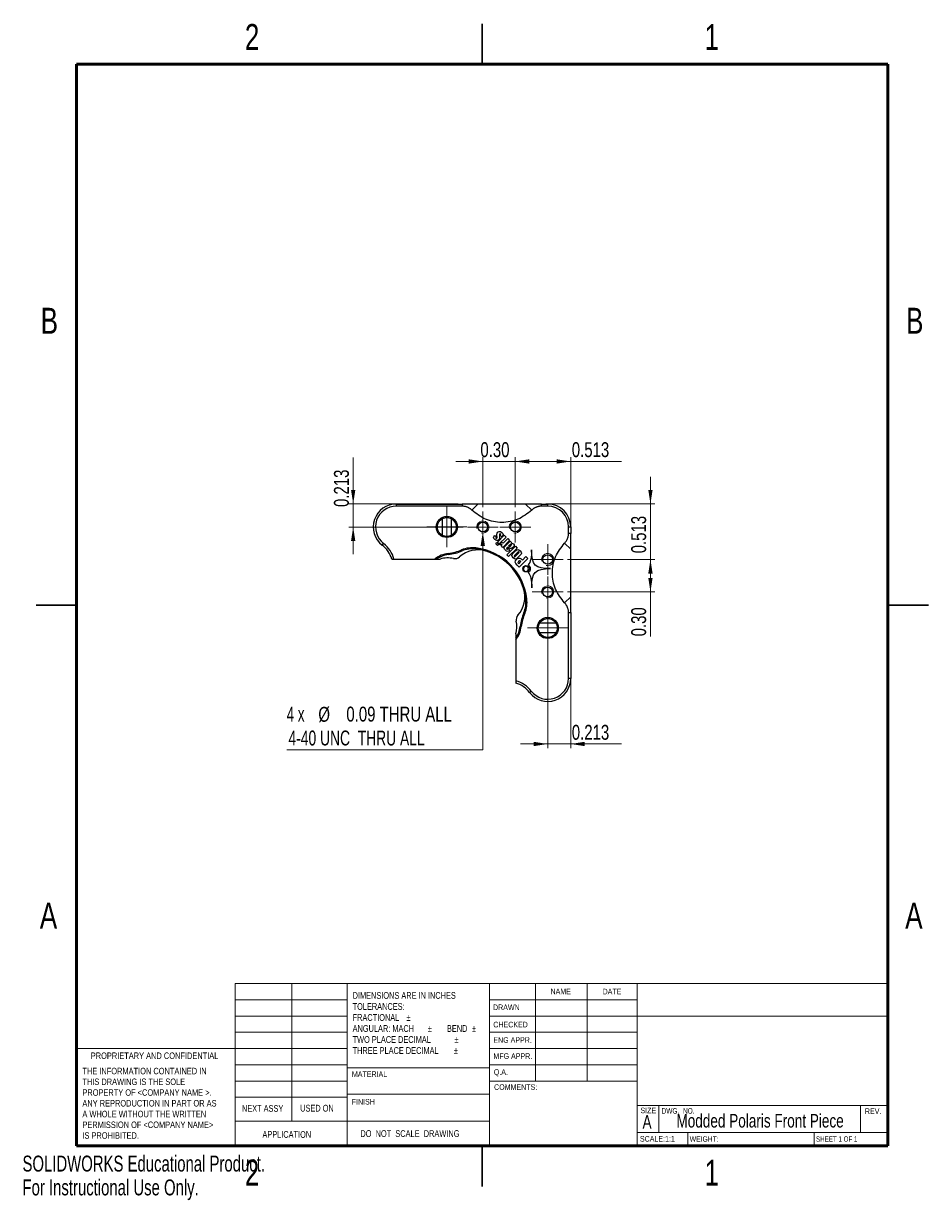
# Model space of a CAD drawing. Header units: inches. Extents: x 0 to 8.4, y 0 to 10.9.
import ezdxf

# ---------------------------------------------------------------- set-up
doc = ezdxf.new("R2010")
doc.units = ezdxf.units.IN
doc.header["$MEASUREMENT"] = 0
doc.styles.add('SLDTEXTSTYLE0', font='TXT', dxfattribs={"width": 0.75})
doc.styles.add('SLDTEXTSTYLE1', font='TXT', dxfattribs={"width": 0.6875})
doc.styles.add('SLDTEXTSTYLE2', font='TXT', dxfattribs={"width": 0.684783})
doc.styles.add('SLDTEXTSTYLE3', font='TXT', dxfattribs={"width": 0.694444})
doc.styles.add('SLDTEXTSTYLE4', font='TXT', dxfattribs={"width": 0.666667})
doc.styles.add('SLDTEXTSTYLE5', font='TXT', dxfattribs={"width": 0.7})
doc.dimstyles.new('SLDDIMSTYLE0', dxfattribs={"dimtxt": 0.137795, "dimasz": 0.13, "dimexe": 0, "dimexo": 0.0625, "dimgap": 0.034449, "dimtad": 1, "dimdec": 3, "dimrnd": 1e-09, "dimdsep": 46, "dimtxsty": 'SLDTEXTSTYLE0', "dimsah": 1, "dimcen": 0.09, "dimadec": 0, "dimazin": 2, "dimtfac": 1, "dimtdec": 3, "dimtmove": 0, "dimatfit": 0, "dimfxl": 1, "dimfrac": 2, "dimtolj": 1, "dimtzin": 12, "dimarcsym": 0})
doc.dimstyles.new('SLDDIMSTYLE1', dxfattribs={"dimtxt": 0.137795, "dimasz": 0.13, "dimexe": 0, "dimexo": 0.0625, "dimgap": 0.034449, "dimtad": 1, "dimrnd": 1e-09, "dimzin": 0, "dimdsep": 46, "dimtxsty": 'SLDTEXTSTYLE0', "dimsah": 1, "dimcen": 0.09, "dimadec": 0, "dimazin": 0, "dimtfac": 1, "dimtmove": 0, "dimatfit": 0, "dimfxl": 1, "dimfrac": 2, "dimtolj": 1, "dimtzin": 12, "dimarcsym": 0})
doc.dimstyles.new('SLDDIMSTYLE2', dxfattribs={"dimtxt": 0.137795, "dimasz": 0.13, "dimexe": 0, "dimexo": 0.0625, "dimgap": 0.034449, "dimtad": 1, "dimdec": 3, "dimrnd": 1e-09, "dimdsep": 46, "dimtxsty": 'SLDTEXTSTYLE0', "dimsah": 1, "dimcen": 0.09, "dimadec": 0, "dimazin": 2, "dimtfac": 1, "dimtdec": 3, "dimtofl": 0, "dimtmove": 0, "dimatfit": 3, "dimfxl": 1, "dimfrac": 2, "dimtolj": 1, "dimtzin": 12, "dimarcsym": 0})
doc.dimstyles.new('SLDDIMSTYLE3', dxfattribs={"dimtxt": 0.137795, "dimasz": 0.13, "dimexe": 0, "dimexo": 0.0625, "dimgap": 0.034449, "dimtad": 1, "dimrnd": 1e-09, "dimzin": 0, "dimdsep": 46, "dimtxsty": 'SLDTEXTSTYLE0', "dimsah": 1, "dimcen": 0.09, "dimadec": 0, "dimazin": 0, "dimtfac": 1, "dimtofl": 0, "dimtmove": 0, "dimatfit": 3, "dimfxl": 1, "dimfrac": 2, "dimtolj": 1, "dimtzin": 12, "dimarcsym": 0})
doc.dimstyles.new('SLDDIMSTYLE4', dxfattribs={"dimtxt": 0.137795, "dimasz": 0.13, "dimexe": 0, "dimexo": 0.0625, "dimgap": 0.034449, "dimtad": 0, "dimtih": 1, "dimtoh": 1, "dimrnd": 1e-09, "dimdsep": 46, "dimtxsty": 'SLDTEXTSTYLE0', "dimblk1": 'NONE', "dimsah": 1, "dimcen": 0, "dimadec": 0, "dimazin": 2, "dimtfac": 1, "dimtmove": 0, "dimatfit": 3, "dimldrblk": 'NONE', "dimfxl": 1, "dimfrac": 2, "dimtolj": 1, "dimtzin": 12, "dimarcsym": 0})

# ---------------------------------------------------------------- blocks, each defined once
blk = doc.blocks.new('_D')
at = {"color": 7, "linetype": 'Continuous', "lineweight": 0}
for p, q in [((3.057, 6.435), (3.057, 6.865)), ((4.026, 6.435), (3.017, 6.435)), ((3.057, 6.222), (3.057, 6.435)), ((4.073, 6.222), (3.017, 6.222)), ((3.057, 6.222), (3.057, 5.972))]:
    blk.add_line(p, q, dxfattribs=at)
at = {"color": 7, "linetype": 'Continuous', "lineweight": 18}
for points in [[(3.057, 6.435), (3.077, 6.565), (3.037, 6.565)], [(3.057, 6.222), (3.037, 6.092), (3.077, 6.092)]]:
    blk.add_solid(points, dxfattribs=at)
at = {"color": 7, "linetype": 'Continuous', "lineweight": 18, "insert": (2.879, 6.407), "char_height": 0.1378, "attachment_point": 1, "rotation": 90, "style": 'SLDTEXTSTYLE0'}
blk.add_mtext('0.213', dxfattribs=at)
blk = doc.blocks.new('_D_1')
at = {"color": 7, "linetype": 'Continuous', "lineweight": 0}
for p, q in [((4.255, 6.404), (4.255, 6.868)), ((4.555, 6.404), (4.555, 6.868)), ((4.255, 6.828), (4.005, 6.828)), ((4.255, 6.828), (4.555, 6.828)), ((4.555, 6.828), (4.805, 6.828))]:
    blk.add_line(p, q, dxfattribs=at)
at = {"color": 7, "linetype": 'Continuous', "lineweight": 18}
for points in [[(4.255, 6.828), (4.125, 6.848), (4.125, 6.808)], [(4.555, 6.828), (4.685, 6.808), (4.685, 6.848)]]:
    blk.add_solid(points, dxfattribs=at)
at = {"color": 7, "linetype": 'Continuous', "lineweight": 18, "insert": (4.233, 7.006), "char_height": 0.1378, "attachment_point": 1, "style": 'SLDTEXTSTYLE0'}
blk.add_mtext('0.30', dxfattribs=at)
blk = doc.blocks.new('_D_2')
at = {"color": 7, "linetype": 'Continuous', "lineweight": 0}
for p, q in [((4.555, 6.404), (4.555, 6.868)), ((5.068, 6.203), (5.068, 6.868)), ((4.555, 6.828), (5.068, 6.828)), ((5.068, 6.828), (5.536, 6.828))]:
    blk.add_line(p, q, dxfattribs=at)
at = {"color": 7, "linetype": 'Continuous', "lineweight": 18}
for points in [[(4.555, 6.828), (4.685, 6.808), (4.685, 6.848)], [(5.068, 6.828), (4.938, 6.848), (4.938, 6.808)]]:
    blk.add_solid(points, dxfattribs=at)
at = {"color": 7, "linetype": 'Continuous', "lineweight": 18, "insert": (5.078, 7.006), "char_height": 0.1378, "attachment_point": 1, "style": 'SLDTEXTSTYLE0'}
blk.add_mtext('0.513', dxfattribs=at)
blk = doc.blocks.new('_D_3')
at = {"color": 7, "linetype": 'Continuous', "lineweight": 0}
for p, q in [((5.805, 6.435), (5.805, 6.685)), ((4.837, 6.435), (5.844, 6.435)), ((5.805, 5.922), (5.805, 6.435)), ((5.037, 5.922), (5.844, 5.922)), ((5.805, 5.922), (5.805, 5.672))]:
    blk.add_line(p, q, dxfattribs=at)
at = {"color": 7, "linetype": 'Continuous', "lineweight": 18}
for points in [[(5.805, 6.435), (5.825, 6.565), (5.785, 6.565)], [(5.805, 5.922), (5.785, 5.792), (5.825, 5.792)]]:
    blk.add_solid(points, dxfattribs=at)
at = {"color": 7, "linetype": 'Continuous', "lineweight": 18, "insert": (5.627, 5.979), "char_height": 0.1378, "attachment_point": 1, "rotation": 90, "style": 'SLDTEXTSTYLE0'}
blk.add_mtext('0.513', dxfattribs=at)
blk = doc.blocks.new('_D_4')
at = {"color": 7, "linetype": 'Continuous', "lineweight": 0}
for p, q in [((5.037, 5.922), (5.844, 5.922)), ((5.805, 5.922), (5.805, 5.622)), ((5.037, 5.622), (5.844, 5.622)), ((5.805, 5.622), (5.805, 5.211))]:
    blk.add_line(p, q, dxfattribs=at)
at = {"color": 7, "linetype": 'Continuous', "lineweight": 18}
for points in [[(5.805, 5.922), (5.785, 5.792), (5.825, 5.792)], [(5.805, 5.622), (5.825, 5.752), (5.785, 5.752)]]:
    blk.add_solid(points, dxfattribs=at)
at = {"color": 7, "linetype": 'Continuous', "lineweight": 18, "insert": (5.627, 5.211), "char_height": 0.1378, "attachment_point": 1, "rotation": 90, "style": 'SLDTEXTSTYLE0'}
blk.add_mtext('0.30', dxfattribs=at)
blk = doc.blocks.new('_D_5')
at = {"color": 7, "linetype": 'Continuous', "lineweight": 0}
for p, q in [((4.855, 5.439), (4.855, 4.176)), ((5.068, 5.392), (5.068, 4.176)), ((4.855, 4.216), (4.605, 4.216)), ((4.855, 4.216), (5.068, 4.216)), ((5.068, 4.216), (5.536, 4.216))]:
    blk.add_line(p, q, dxfattribs=at)
at = {"color": 7, "linetype": 'Continuous', "lineweight": 18}
for points in [[(4.855, 4.216), (4.725, 4.236), (4.725, 4.196)], [(5.068, 4.216), (5.198, 4.196), (5.198, 4.236)]]:
    blk.add_solid(points, dxfattribs=at)
at = {"color": 7, "linetype": 'Continuous', "lineweight": 18, "insert": (5.078, 4.393), "char_height": 0.1378, "attachment_point": 1, "style": 'SLDTEXTSTYLE0'}
blk.add_mtext('0.213', dxfattribs=at)
blk = doc.blocks.new('_D_6')
at = {"color": 7, "linetype": 'Continuous', "lineweight": 0}
for p, q in [((4.255, 6.266), (4.255, 6.177)), ((4.255, 6.177), (4.255, 4.163)), ((4.255, 4.163), (2.443, 4.163))]:
    blk.add_line(p, q, dxfattribs=at)
at = {"color": 7, "linetype": 'Continuous', "lineweight": 18}
blk.add_solid([(4.255, 6.177), (4.235, 6.047), (4.275, 6.047)], dxfattribs=at)
at = {"color": 7, "linetype": 'Continuous', "lineweight": 18, "char_height": 0.1378, "attachment_point": 1}
for s, insert, style in [('4 x', (2.443, 4.561), 'SLDTEXTSTYLE4'), ('%%c', (2.735, 4.559), 'SLDTEXTSTYLE0'), ('0.09 THRU ALL', (2.994, 4.561), 'SLDTEXTSTYLE0'), ('4-40 UNC  THRU ALL', (2.459, 4.34), 'SLDTEXTSTYLE3')]:
    blk.add_mtext(s, dxfattribs=dict(at, insert=insert, style=style))
blk = doc.blocks.new('_None')
blk = doc.blocks.new('SW_CENTERMARKSYMBOL_0')
at = {"color": 0, "linetype": 'Continuous', "lineweight": 18}
for p, q in [((0, 0.098), (0, 0.186)), ((-0.098, 0), (-0.186, 0)), ((0, 0), (-0.098, 0)), ((0, 0), (0, 0.098)), ((0, 0), (0, -0.098)), ((0, 0), (0.098, 0)), ((0.098, 0), (0.186, 0)), ((0, -0.098), (0, -0.186))]:
    blk.add_line(p, q, dxfattribs=at)
blk = doc.blocks.new('SW_CENTERMARKSYMBOL_1')
at = {"color": 0, "linetype": 'Continuous', "lineweight": 18}
for p, q in [((0, 0.098), (0, 0.186)), ((-0.098, 0), (-0.186, 0)), ((0, 0), (-0.098, 0)), ((0, 0), (0, 0.098)), ((0, 0), (0, -0.098)), ((0, 0), (0.098, 0)), ((0.098, 0), (0.186, 0)), ((0, -0.098), (0, -0.186))]:
    blk.add_line(p, q, dxfattribs=at)
blk = doc.blocks.new('SW_CENTERMARKSYMBOL_2')
at = {"color": 0, "linetype": 'Continuous', "lineweight": 18}
for p, q in [((0, 0.098), (0, 0.143)), ((-0.098, 0), (-0.143, 0)), ((0, 0), (-0.098, 0)), ((0, 0), (0, 0.098)), ((0, 0), (0, -0.098)), ((0, 0), (0.098, 0)), ((0.098, 0), (0.143, 0)), ((0, -0.098), (0, -0.143))]:
    blk.add_line(p, q, dxfattribs=at)
blk = doc.blocks.new('SW_CENTERMARKSYMBOL_3')
at = {"color": 0, "linetype": 'Continuous', "lineweight": 18}
for p, q in [((0, 0.098), (0, 0.143)), ((-0.098, 0), (-0.143, 0)), ((0, 0), (-0.098, 0)), ((0, 0), (0, 0.098)), ((0, 0), (0, -0.098)), ((0, 0), (0.098, 0)), ((0.098, 0), (0.143, 0)), ((0, -0.098), (0, -0.143))]:
    blk.add_line(p, q, dxfattribs=at)
blk = doc.blocks.new('SW_CENTERMARKSYMBOL_4')
at = {"color": 0, "linetype": 'Continuous', "lineweight": 18}
for p, q in [((0, 0.098), (0, 0.143)), ((-0.098, 0), (-0.143, 0)), ((0, 0), (-0.098, 0)), ((0, 0), (0, 0.098)), ((0, 0), (0, -0.098)), ((0, 0), (0.098, 0)), ((0.098, 0), (0.143, 0)), ((0, -0.098), (0, -0.143))]:
    blk.add_line(p, q, dxfattribs=at)
blk = doc.blocks.new('SW_CENTERMARKSYMBOL_5')
at = {"color": 0, "linetype": 'Continuous', "lineweight": 18}
for p, q in [((0, 0.098), (0, 0.143)), ((-0.098, 0), (-0.143, 0)), ((0, 0), (-0.098, 0)), ((0, 0), (0, 0.098)), ((0, 0), (0, -0.098)), ((0, 0), (0.098, 0)), ((0.098, 0), (0.143, 0)), ((0, -0.098), (0, -0.143))]:
    blk.add_line(p, q, dxfattribs=at)

msp = doc.modelspace()

# ---------------------------------------------------------------- linework, layer by layer
at = {"color": 7, "linetype": 'Continuous', "lineweight": 25}
for p, q in [((4.25, 10.875), (4.25, 10.5)), ((4.25, 10.5), (4.25, 10.875)), ((3.4557, 6.4346), (3.4557, 6.4146)), ((3.4557, 6.4346), (4.065, 6.4346)), ((4.065, 6.4346), (4.0649, 6.4146)), ((4.2102, 6.4346), (4.1543, 6.3774)), ((4.6512, 6.4346), (4.7071, 6.3774)), ((4.7971, 6.4346), (4.8557, 6.4346)), ((4.7971, 6.4146), (4.7971, 6.4346)), ((4.8557, 6.4146), (4.8557, 6.4346)), ((4.0649, 6.4146), (3.4557, 6.4146)), ((4.8557, 6.4146), (4.7971, 6.4146)), ((3.8794, 6.2983), (3.8794, 6.1459)), ((3.9654, 6.1459), (3.9654, 6.2983)), ((5.0482, 6.1635), (5.0482, 6.2221)), ((5.0482, 6.2221), (5.0682, 6.2221)), ((5.0682, 6.2221), (5.0682, 6.1635)), ((4.3631, 6.1415), (4.3664, 6.1449)), ((4.3664, 6.1449), (4.3818, 6.1296)), ((4.3818, 6.1296), (4.3784, 6.1262)), ((4.3906, 6.0831), (4.4542, 6.1467)), ((4.4714, 6.1296), (4.4077, 6.066)), ((4.4146, 6.1463), (4.4185, 6.1502)), ((4.43, 6.131), (4.4146, 6.1463)), ((4.4342, 6.1352), (4.43, 6.131)), ((4.5034, 6.0975), (4.4398, 6.0339)), ((4.4502, 6.0785), (4.4863, 6.1147)), ((4.4542, 6.1467), (4.4714, 6.1296)), ((4.4863, 6.1147), (4.5034, 6.0975)), ((5.0682, 6.1635), (5.0482, 6.1635)), ((3.3255, 6.0541), (3.3377, 6.0699)), ((4.0631, 6.001), (4.0593, 6.0102)), ((4.1889, 6.0188), (4.1901, 6.0288)), ((4.3747, 6.0672), (4.3864, 6.0789)), ((4.3918, 6.05), (4.3747, 6.0672)), ((4.3864, 6.0789), (4.4035, 6.0618)), ((4.4077, 6.066), (4.3906, 6.0831)), ((4.4035, 6.0618), (4.3918, 6.05)), ((4.4098, 6.0613), (4.4305, 6.082)), ((4.4236, 6.0501), (4.4348, 6.0614)), ((4.4398, 6.0339), (4.4236, 6.0501)), ((4.4305, 6.082), (4.4345, 6.078)), ((4.4348, 6.0614), (4.4346, 6.0616)), ((4.4637, 6.0473), (4.5087, 6.0923)), ((4.4769, 5.9649), (4.5565, 6.0445)), ((4.4848, 6.0186), (4.49, 6.0238)), ((4.49, 6.0238), (4.5059, 6.0078)), ((4.5104, 6.0609), (4.4933, 6.0438)), ((4.4933, 6.0438), (4.5015, 6.0425)), ((4.5736, 6.0274), (4.494, 5.9478)), ((4.5059, 6.0078), (4.5001, 6.002)), ((4.5087, 6.0923), (4.5244, 6.0765)), ((4.5102, 6.0452), (4.5187, 6.0536)), ((4.5244, 6.0765), (4.5196, 6.0717)), ((4.5196, 6.0717), (4.5198, 6.0715)), ((4.5316, 5.9758), (4.5616, 6.0057)), ((4.5799, 5.9898), (4.5475, 5.9574)), ((4.5565, 6.0445), (4.5736, 6.0274)), ((5.0682, 6.0175), (5.0111, 6.0735)), ((3.4342, 5.9262), (3.8112, 5.9262)), ((3.8147, 5.9262), (3.8135, 5.9278)), ((3.8284, 5.9262), (3.8622, 5.9262)), ((3.9373, 5.9673), (3.9359, 5.9772)), ((4.494, 5.9478), (4.4769, 5.9649)), ((4.5553, 5.9497), (4.5877, 5.982)), ((4.6036, 5.9637), (4.5736, 5.9337)), ((4.5854, 5.8847), (4.5875, 5.8826)), ((4.5875, 5.8826), (4.6072, 5.9023)), ((4.6713, 5.9297), (4.5917, 5.8502)), ((4.6072, 5.9023), (4.6026, 5.9069)), ((4.611, 5.9268), (4.6214, 5.9165)), ((4.6214, 5.9165), (4.6529, 5.948)), ((4.6529, 5.948), (4.6713, 5.9297)), ((4.5917, 5.8502), (4.5721, 5.8698)), ((4.6525, 5.5553), (4.6624, 5.5564)), ((5.0682, 5.5766), (5.0111, 5.5206)), ((0.125, 5.5), (0.5, 5.5)), ((0.5, 5.5), (0.125, 5.5)), ((8.375, 5.5), (8, 5.5)), ((8, 5.5), (8.375, 5.5)), ((4.6346, 5.4295), (4.6439, 5.4257)), ((5.0482, 5.4312), (5.0682, 5.4313)), ((5.0482, 4.8221), (5.0482, 5.4312)), ((5.0682, 5.4313), (5.0682, 4.8221)), ((4.5615, 5.2346), (4.5615, 5.1973)), ((4.6009, 5.3036), (4.6108, 5.3023)), ((4.9319, 5.3317), (4.7795, 5.3317)), ((4.7795, 5.2457), (4.9319, 5.2457)), ((4.5615, 5.1798), (4.5615, 4.8001)), ((4.5615, 5.1798), (4.5615, 5.1798)), ((4.5615, 5.1798), (4.5615, 5.1798)), ((4.5615, 5.1798), (4.5615, 5.1798)), ((5.0682, 4.8221), (5.0482, 4.8221)), ((4.6878, 4.6918), (4.7036, 4.7041)), ((4.25, 0.125), (4.25, 0.5)), ((4.25, 0.5), (4.25, 0.125))]:
    msp.add_line(p, q, dxfattribs=at)
at = {"color": 7, "linetype": 'Continuous', "lineweight": 50}
for p, q in [((0.5, 0.5), (0.5, 10.5)), ((0.5, 10.5), (8, 10.5)), ((8, 10.5), (8, 0.5)), ((8, 0.5), (0.5, 0.5))]:
    msp.add_line(p, q, dxfattribs=at)
at = {"color": 7, "linetype": 'Continuous', "lineweight": 18}
for p, q in [((1.9675, 0.5), (1.9675, 2)), ((1.9675, 2), (3, 2)), ((2.4892, 2), (2.4892, 0.7274)), ((3, 0.5), (3, 2)), ((3, 2), (8, 2)), ((4.317, 2), (4.317, 0.5)), ((4.7435, 2), (4.7435, 1.1)), ((5.2195, 2), (5.2195, 1.1)), ((5.6816, 2), (5.6816, 0.5)), ((1.9675, 1.85), (3, 1.85)), ((4.317, 1.85), (5.6816, 1.85)), ((1.9675, 1.7), (3, 1.7)), ((4.317, 1.7), (8, 1.7)), ((1.9675, 1.55), (3, 1.55)), ((4.317, 1.55), (5.6816, 1.55)), ((1.9675, 1.4), (0.5, 1.4)), ((1.9675, 1.4), (3, 1.4)), ((4.317, 1.4), (5.6816, 1.4)), ((1.9675, 1.25), (3, 1.25)), ((4.317, 1.2226), (3, 1.2226)), ((4.317, 1.25), (5.6816, 1.25)), ((1.9675, 1.1), (3, 1.1)), ((4.317, 1.1), (5.6816, 1.1)), ((1.9675, 0.95), (3, 0.95)), ((3, 0.9774), (4.317, 0.9774)), ((5.6816, 0.875), (8, 0.875)), ((5.8824, 0.875), (5.8824, 0.625)), ((7.7468, 0.875), (7.7468, 0.625)), ((3, 0.7274), (1.9675, 0.7274)), ((3, 0.7274), (4.317, 0.7274)), ((5.6816, 0.625), (8, 0.625)), ((6.1492, 0.625), (6.1492, 0.5)), ((7.3186, 0.625), (7.3186, 0.5))]:
    msp.add_line(p, q, dxfattribs=at)
at = {"color": 7, "linetype": 'Continuous', "lineweight": 25}
for centre, radius in [((3.9224, 6.2221), 0.0975), ((3.9224, 6.2221), 0.0875), ((4.2552, 6.2216), 0.0445), ((4.5552, 6.2216), 0.0445), ((4.8552, 5.9216), 0.0445), ((4.8552, 5.6216), 0.0445), ((4.8557, 5.2887), 0.0975), ((4.8557, 5.2887), 0.0875)]:
    msp.add_circle(centre, radius, dxfattribs=at)
for centre, radius, start, end in [((3.4557, 6.2221), 0.2125, 90, 232.2034), ((4.8557, 6.2221), 0.2125, 0, 90), ((3.4557, 6.2221), 0.1925, 90, 232.2034), ((4.8557, 6.2221), 0.1925, 0, 90), ((3.1692, 5.8526), 0.255, 16.75575, 52.2034), ((3.1692, 5.8526), 0.275, 15.50519, 52.2034), ((3.8719, 6.463), 0.49, 277.51259, 292.48741), ((3.8719, 6.463), 0.5, 277.51259, 292.48741), ((4.2096, 5.7553), 0.255, 73.02059, 131.76812), ((4.1607, 5.7654), 0.265, 83.63051, 112.48741), ((4.1607, 5.7654), 0.255, 83.63051, 112.48741), ((4.1307, 5.4971), 0.525, 6.36949, 83.63051), ((4.1307, 5.4971), 0.535, 6.36949, 83.63051), ((4.1307, 5.4971), 0.535, 126.36949, 126.67309), ((3.9706, 5.7145), 0.265, 97.51259, 126.36949), ((3.9706, 5.7145), 0.255, 97.51259, 123.88375), ((3.9333, 5.6813), 0.255, 78.23188, 106.18817), ((3.9981, 5.9921), 0.0625, 258.23188, 311.76812), ((4.3889, 5.5759), 0.255, 318.23188, 16.97942), ((4.399, 5.527), 0.255, 337.51259, 6.36949), ((4.399, 5.527), 0.265, 337.51259, 6.36949), ((4.3149, 5.2997), 0.255, 345.2129, 11.76812), ((4.6257, 5.3644), 0.0625, 138.23188, 191.76812), ((5.0966, 5.2382), 0.5, 157.51259, 172.48741), ((5.0966, 5.2382), 0.49, 157.51259, 172.48741), ((4.3481, 5.3369), 0.255, 326.79327, 352.48741), ((4.3481, 5.3369), 0.265, 323.63051, 352.48741), ((4.4863, 4.5355), 0.275, 37.7966, 74.13448), ((4.8557, 4.8221), 0.2125, 217.7966, 0), ((4.8557, 4.8221), 0.1925, 217.7966, 0), ((4.4863, 4.5355), 0.255, 37.7966, 72.85313)]:
    msp.add_arc(centre, radius, start, end, dxfattribs=at)
at = {"color": 7, "linetype": 'Continuous', "lineweight": 18}
for centre in [(4.2552, 6.2216), (4.5552, 6.2216), (4.8552, 5.9216), (4.8552, 5.6216)]:
    msp.add_arc(centre, 0.056, 255, 195, dxfattribs=at)
at = {"color": 7, "linetype": 'Continuous', "lineweight": 25}
for points, knots in [([(4.2102, 6.4346), (4.1993, 6.4346), (4.1883, 6.4346), (4.1655, 6.4346), (4.1539, 6.4346), (4.1297, 6.4346), (4.1173, 6.4346), (4.0979, 6.4346), (4.0914, 6.4346), (4.0816, 6.4346), (4.0783, 6.4346), (4.0717, 6.4346), (4.0683, 6.4346), (4.065, 6.4346)], [0, 0, 0, 0, 0.25, 0.25, 0.5, 0.5, 0.75, 0.75, 0.875, 0.875, 0.9375, 0.9375, 1, 1, 1, 1]), ([(4.6512, 6.4346), (4.634, 6.4346), (4.6168, 6.4346), (4.5821, 6.4346), (4.5646, 6.4346), (4.5374, 6.4346), (4.5282, 6.4346), (4.5095, 6.4346), (4.5, 6.4346), (4.4708, 6.4346), (4.4504, 6.4346), (4.4203, 6.4346), (4.4104, 6.4346), (4.3904, 6.4346), (4.3805, 6.4346), (4.3608, 6.4346), (4.3513, 6.4346), (4.3326, 6.4346), (4.3235, 6.4346), (4.2965, 6.4346), (4.2791, 6.4346), (4.2445, 6.4346), (4.2274, 6.4346), (4.2102, 6.4346)], [0, 0, 0, 0, 0.125, 0.125, 0.25, 0.25, 0.3125, 0.3125, 0.375, 0.375, 0.5, 0.5, 0.5625, 0.5625, 0.625, 0.625, 0.6875, 0.6875, 0.75, 0.75, 0.875, 0.875, 1, 1, 1, 1]), ([(4.7971, 6.4346), (4.7938, 6.4346), (4.7904, 6.4346), (4.7838, 6.4346), (4.7804, 6.4346), (4.7705, 6.4346), (4.7639, 6.4346), (4.7444, 6.4346), (4.732, 6.4346), (4.7079, 6.4346), (4.6962, 6.4346), (4.6733, 6.4346), (4.6622, 6.4346), (4.6512, 6.4346)], [0, 0, 0, 0, 0.0625, 0.0625, 0.125, 0.125, 0.25, 0.25, 0.5, 0.5, 0.75, 0.75, 1, 1, 1, 1]), ([(4.1543, 6.3774), (4.1522, 6.3794), (4.1481, 6.3833), (4.1412, 6.3887), (4.1339, 6.3938), (4.1263, 6.3984), (4.1182, 6.4025), (4.1099, 6.406), (4.101, 6.4091), (4.0919, 6.4115), (4.0826, 6.4132), (4.0735, 6.4143), (4.0677, 6.4145), (4.0649, 6.4146)], [0.00553904, 0.00553904, 0.00553904, 0.00553904, 0.09322825, 0.18018055, 0.26713116, 0.35477438, 0.44376966, 0.53998838, 0.63488626, 0.72808952, 0.82037647, 0.91256884, 1, 1, 1, 1]), ([(4.7971, 6.4146), (4.7946, 6.4145), (4.7892, 6.4144), (4.7807, 6.4135), (4.7719, 6.412), (4.7631, 6.4099), (4.7544, 6.4071), (4.7459, 6.4038), (4.7373, 6.3996), (4.7291, 6.3948), (4.7212, 6.3895), (4.7138, 6.3837), (4.7094, 6.3795), (4.7071, 6.3774)], [0, 0, 0, 0, 0.07766928, 0.16459985, 0.25152925, 0.33916586, 0.4281818, 0.52445811, 0.61938793, 0.71258926, 0.80485517, 0.89702393, 0.98998655, 0.98998655, 0.98998655, 0.98998655]), ([(5.0111, 6.0735), (5.0132, 6.0757), (5.0173, 6.0801), (5.0231, 6.0876), (5.0285, 6.0954), (5.0333, 6.1037), (5.0374, 6.1123), (5.0408, 6.1207), (5.0435, 6.1295), (5.0456, 6.1382), (5.0471, 6.147), (5.048, 6.1555), (5.0482, 6.1609), (5.0482, 6.1635)], [0, 0, 0, 0, 0.09296262, 0.18513137, 0.27739729, 0.37059862, 0.46552844, 0.56180475, 0.65082069, 0.7384573, 0.8253867, 0.91231727, 0.98998655, 0.98998655, 0.98998655, 0.98998655]), ([(5.0682, 6.0175), (5.0682, 6.0285), (5.0682, 6.0396), (5.0682, 6.0625), (5.0682, 6.0742), (5.0682, 6.0985), (5.0682, 6.111), (5.0682, 6.1304), (5.0682, 6.137), (5.0682, 6.1468), (5.0682, 6.1501), (5.0682, 6.1568), (5.0682, 6.1601), (5.0682, 6.1635)], [0, 0, 0, 0, 0.25, 0.25, 0.5, 0.5, 0.75, 0.75, 0.875, 0.875, 0.9375, 0.9375, 1, 1, 1, 1]), ([(4.5026, 6.0257), (4.5021, 6.0259), (4.4985, 6.0273), (4.4919, 6.03), (4.4842, 6.0347), (4.4794, 6.0299), (4.4775, 6.028), (4.4773, 6.0278)], [7.8155794, 7.8155794, 7.8155794, 7.8155794, 8, 9, 10, 11, 11.1179494, 11.1179494, 11.1179494, 11.1179494]), ([(5.0682, 5.5766), (5.0682, 5.5937), (5.0682, 5.6108), (5.0682, 5.6453), (5.0682, 5.6627), (5.0682, 5.6896), (5.0682, 5.6988), (5.0682, 5.7177), (5.0682, 5.7274), (5.0682, 5.7567), (5.0682, 5.7766), (5.0682, 5.8172), (5.0682, 5.8373), (5.0682, 5.8665), (5.0682, 5.8762), (5.0682, 5.8951), (5.0682, 5.9043), (5.0682, 5.9313), (5.0682, 5.9487), (5.0682, 5.9833), (5.0682, 6.0004), (5.0682, 6.0175)], [0, 0, 0, 0, 0.125, 0.125, 0.25, 0.25, 0.3125, 0.3125, 0.375, 0.375, 0.5, 0.5, 0.625, 0.625, 0.6875, 0.6875, 0.75, 0.75, 0.875, 0.875, 1, 1, 1, 1]), ([(5.0682, 5.4313), (5.0682, 5.4347), (5.0682, 5.438), (5.0682, 5.4447), (5.0682, 5.448), (5.0682, 5.4579), (5.0682, 5.4644), (5.0682, 5.4838), (5.0682, 5.4961), (5.0682, 5.5201), (5.0682, 5.5318), (5.0682, 5.5546), (5.0682, 5.5656), (5.0682, 5.5766)], [0, 0, 0, 0, 0.0625, 0.0625, 0.125, 0.125, 0.25, 0.25, 0.5, 0.5, 0.75, 0.75, 1, 1, 1, 1]), ([(5.0482, 5.4312), (5.0481, 5.434), (5.0479, 5.4399), (5.0469, 5.449), (5.0451, 5.4582), (5.0427, 5.4674), (5.0397, 5.4763), (5.0362, 5.4846), (5.032, 5.4927), (5.0274, 5.5003), (5.0224, 5.5075), (5.0169, 5.5144), (5.013, 5.5186), (5.0111, 5.5206)], [0.00553904, 0.00553904, 0.00553904, 0.00553904, 0.0929702, 0.18516257, 0.27744952, 0.37065277, 0.46555066, 0.56176937, 0.65076466, 0.73840788, 0.82535848, 0.91231079, 1, 1, 1, 1])]:
    msp.add_open_spline(points, degree=3, knots=knots, dxfattribs=at)
for points in [[(4.7071, 6.3774), (4.6666, 6.3458), (4.5855, 6.2826), (4.4307, 6.2556), (4.2759, 6.2826), (4.1948, 6.3458), (4.1543, 6.3774)], [(4.3653, 6.1058), (4.3535, 6.1176), (4.3513, 6.1298), (4.3631, 6.1415)], [(4.4028, 6.105), (4.3907, 6.0929), (4.3766, 6.0945), (4.3653, 6.1058)], [(4.3784, 6.1262), (4.3768, 6.1246), (4.3735, 6.1211), (4.3771, 6.1175)], [(4.3771, 6.1175), (4.3795, 6.1151), (4.3823, 6.1151), (4.3852, 6.118)], [(4.386, 6.1423), (4.3846, 6.1527), (4.3834, 6.1632), (4.3931, 6.173)], [(4.3852, 6.118), (4.3902, 6.1231), (4.3866, 6.1328), (4.386, 6.1423)], [(4.3931, 6.173), (4.3983, 6.1782), (4.4129, 6.1906), (4.4316, 6.172)], [(4.4103, 6.1354), (4.4116, 6.1255), (4.4121, 6.1143), (4.4028, 6.105)], [(4.4113, 6.1594), (4.4063, 6.1543), (4.409, 6.1452), (4.4103, 6.1354)], [(4.4198, 6.1603), (4.4172, 6.1628), (4.4142, 6.1622), (4.4113, 6.1594)], [(4.4185, 6.1502), (4.421, 6.1527), (4.4235, 6.1566), (4.4198, 6.1603)], [(4.4316, 6.172), (4.4467, 6.1569), (4.4446, 6.1456), (4.4342, 6.1352)], [(4.4346, 6.0616), (4.4264, 6.0581), (4.4176, 6.0535), (4.4098, 6.0613)], [(4.4345, 6.078), (4.4404, 6.0721), (4.4458, 6.0741), (4.4502, 6.0785)], [(4.4645, 6.0066), (4.4491, 6.0221), (4.45, 6.0335), (4.4637, 6.0473)], [(4.5001, 6.002), (4.4908, 5.9927), (4.4762, 5.9949), (4.4645, 6.0066)], [(4.4773, 6.0278), (4.474, 6.0244), (4.4729, 6.0218), (4.476, 6.0186)], [(4.476, 6.0186), (4.4791, 6.0155), (4.4821, 6.0159), (4.4848, 6.0186)], [(4.5015, 6.0425), (4.505, 6.042), (4.5077, 6.0427), (4.5102, 6.0452)], [(4.5326, 6.0321), (4.5214, 6.0209), (4.5113, 6.0226), (4.5026, 6.0257)], [(4.52, 6.0625), (4.5173, 6.0652), (4.5135, 6.064), (4.5104, 6.0609)], [(4.5187, 6.0536), (4.5223, 6.0572), (4.5224, 6.0601), (4.52, 6.0625)], [(4.5198, 6.0715), (4.5262, 6.0728), (4.5333, 6.0703), (4.5381, 6.0655)], [(4.5381, 6.0655), (4.5506, 6.0529), (4.5429, 6.0424), (4.5326, 6.0321)], [(4.5616, 6.0057), (4.569, 6.0132), (4.5836, 6.02), (4.6007, 6.0028)], [(4.589, 5.9911), (4.5851, 5.995), (4.5821, 5.992), (4.5799, 5.9898)], [(4.5877, 5.982), (4.5899, 5.9842), (4.5929, 5.9872), (4.589, 5.9911)], [(4.6007, 6.0028), (4.6179, 5.9857), (4.6111, 5.9712), (4.6036, 5.9637)], [(4.7052, 6.0116), (4.7057, 5.9411), (4.6982, 5.8975), (4.6733, 5.8712)], [(4.882, 5.8372), (4.7386, 5.8363), (4.7062, 5.8683), (4.7052, 6.0116)], [(5.0111, 5.5206), (4.9795, 5.5612), (4.9162, 5.6422), (4.8892, 5.7971), (4.9162, 5.9519), (4.9795, 6.033), (5.0111, 6.0735)], [(3.4134, 5.9262), (3.4203, 5.9262), (3.4273, 5.9262), (3.4342, 5.9262)], [(3.8112, 5.9262), (3.8123, 5.9262), (3.8135, 5.9262), (3.8147, 5.9262)], [(3.8147, 5.9262), (3.8192, 5.9262), (3.8238, 5.9262), (3.8284, 5.9262)], [(4.5345, 5.9366), (4.5174, 5.9537), (4.5241, 5.9683), (4.5316, 5.9758)], [(4.5736, 5.9337), (4.5662, 5.9263), (4.5516, 5.9195), (4.5345, 5.9366)], [(4.5475, 5.9574), (4.5453, 5.9552), (4.5424, 5.9523), (4.5462, 5.9484)], [(4.5462, 5.9484), (4.5501, 5.9445), (4.5531, 5.9475), (4.5553, 5.9497)], [(4.5721, 5.8698), (4.552, 5.8899), (4.5471, 5.9015), (4.5679, 5.9223)], [(4.5679, 5.9223), (4.5795, 5.934), (4.5946, 5.9433), (4.611, 5.9268)], [(4.5858, 5.9036), (4.5762, 5.894), (4.5792, 5.8909), (4.5854, 5.8847)], [(4.6026, 5.9069), (4.5968, 5.9128), (4.593, 5.9108), (4.5858, 5.9036)], [(4.6247, 5.8356), (4.6246, 5.8518), (4.6377, 5.8651), (4.6539, 5.8652)], [(4.6333, 5.8151), (4.6278, 5.8205), (4.6248, 5.8279), (4.6247, 5.8356)], [(4.6539, 5.8597), (4.6407, 5.8596), (4.6301, 5.8488), (4.6302, 5.8357)], [(4.6302, 5.8357), (4.6302, 5.8293), (4.6327, 5.8234), (4.6372, 5.8189)], [(4.6543, 5.8065), (4.6463, 5.8064), (4.6389, 5.8095), (4.6333, 5.8151)], [(4.6372, 5.8189), (4.6417, 5.8144), (4.6478, 5.8119), (4.6542, 5.812)], [(4.6539, 5.8652), (4.6618, 5.8652), (4.6692, 5.8622), (4.6748, 5.8566)], [(4.6709, 5.8527), (4.6664, 5.8572), (4.6603, 5.8597), (4.6539, 5.8597)], [(4.6542, 5.812), (4.6674, 5.812), (4.678, 5.8228), (4.6779, 5.836)], [(4.6834, 5.836), (4.6835, 5.8198), (4.6705, 5.8066), (4.6543, 5.8065)], [(4.6779, 5.836), (4.6779, 5.8423), (4.6754, 5.8482), (4.6709, 5.8527)], [(4.6733, 5.8712), (4.6858, 5.8643), (4.6943, 5.8512), (4.6944, 5.836)], [(4.6944, 5.836), (4.6945, 5.8208), (4.6862, 5.8075), (4.6738, 5.8005)], [(4.6738, 5.8005), (4.699, 5.7745), (4.7071, 5.731), (4.7076, 5.6604)], [(4.6748, 5.8566), (4.6803, 5.8511), (4.6834, 5.8438), (4.6834, 5.836)], [(4.7076, 5.6604), (4.7066, 5.8038), (4.7386, 5.8363), (4.882, 5.8372)], [(4.5615, 5.1973), (4.5615, 5.1914), (4.5615, 5.1856), (4.5615, 5.1798)], [(4.5615, 4.8001), (4.5615, 4.7931), (4.5615, 4.7862), (4.5615, 4.7792)]]:
    msp.add_open_spline(points, degree=3, dxfattribs=at)

# ---------------------------------------------------------------- block references
at = {"color": 7, "linetype": 'Continuous', "lineweight": 0}
for name, p in [('SW_CENTERMARKSYMBOL_0', (3.9224, 6.2221)), ('SW_CENTERMARKSYMBOL_4', (4.2552, 6.2216)), ('SW_CENTERMARKSYMBOL_5', (4.5552, 6.2216)), ('SW_CENTERMARKSYMBOL_3', (4.8552, 5.9216)), ('SW_CENTERMARKSYMBOL_2', (4.8552, 5.6216)), ('SW_CENTERMARKSYMBOL_1', (4.8557, 5.2887))]:
    msp.add_blockref(name, p, dxfattribs=at)

# ---------------------------------------------------------------- texts
for s, insert, char_height, attachment_point, style in [('2', (2.1226, 10.8726), 0.24, 2, 'SLDTEXTSTYLE0'), ('1', (6.3726, 10.8726), 0.24, 2, 'SLDTEXTSTYLE0'), ('B', (0.2482, 8.249), 0.24, 2, 'SLDTEXTSTYLE0'), ('B', (8.2482, 8.249), 0.24, 2, 'SLDTEXTSTYLE0'), ('A', (0.2404, 2.749), 0.24, 2, 'SLDTEXTSTYLE0'), ('A', (8.2404, 2.749), 0.24, 2, 'SLDTEXTSTYLE0'), ('DIMENSIONS ARE IN INCHES', (3.0517, 1.9223), 0.0625, 1, 'SLDTEXTSTYLE0'), ('NAME', (4.8812, 1.9548), 0.05208, 1, 'SLDTEXTSTYLE0'), ('DATE', (5.3626, 1.9528), 0.05208, 1, 'SLDTEXTSTYLE0'), ('TOLERANCES:', (3.0517, 1.8204), 0.0625, 1, 'SLDTEXTSTYLE0'), ('DRAWN', (4.3498, 1.8074), 0.05208, 1, 'SLDTEXTSTYLE0'), ('FRACTIONAL', (3.0517, 1.7186), 0.0625, 1, 'SLDTEXTSTYLE0'), ('%%p', (3.5493, 1.7186), 0.0625, 1, 'SLDTEXTSTYLE0'), ('CHECKED', (4.3522, 1.6476), 0.05208, 1, 'SLDTEXTSTYLE0'), ('ANGULAR: MACH', (3.0517, 1.6167), 0.0625, 1, 'SLDTEXTSTYLE0'), ('%%p', (3.7472, 1.6167), 0.0625, 1, 'SLDTEXTSTYLE0'), ('BEND', (3.9239, 1.6167), 0.0625, 1, 'SLDTEXTSTYLE0'), ('%%p', (4.1554, 1.6167), 0.0625, 1, 'SLDTEXTSTYLE0'), ('TWO PLACE DECIMAL', (3.0517, 1.5148), 0.0625, 1, 'SLDTEXTSTYLE0'), ('%%p', (3.988, 1.413), 0.0625, 1, 'SLDTEXTSTYLE0'), ('%%p', (3.9934, 1.5148), 0.0625, 1, 'SLDTEXTSTYLE0'), ('ENG APPR.', (4.3527, 1.5052), 0.05208, 1, 'SLDTEXTSTYLE0'), ('PROPRIETARY AND CONFIDENTIAL', (0.6313, 1.3638), 0.06, 1, 'SLDTEXTSTYLE0'), ('THREE PLACE DECIMAL', (3.0517, 1.413), 0.0625, 1, 'SLDTEXTSTYLE0'), ('MFG APPR.', (4.3531, 1.3563), 0.05208, 1, 'SLDTEXTSTYLE0'), ('THE INFORMATION CONTAINED IN', (0.5536, 1.2222), 0.06, 1, 'SLDTEXTSTYLE0'), ('Q.A.', (4.357, 1.209), 0.05208, 1, 'SLDTEXTSTYLE0'), ('THIS DRAWING IS THE SOLE', (0.5536, 1.1229), 0.06, 1, 'SLDTEXTSTYLE0'), ('MATERIAL', (3.0448, 1.1894), 0.05208, 1, 'SLDTEXTSTYLE0'), ('PROPERTY OF <COMPANY NAME >.', (0.5536, 1.0235), 0.06, 1, 'SLDTEXTSTYLE0'), ('COMMENTS:', (4.3594, 1.07), 0.05208, 1, 'SLDTEXTSTYLE0'), ('ANY REPRODUCTION IN PART OR AS', (0.5536, 0.9241), 0.06, 1, 'SLDTEXTSTYLE0'), ('NEXT ASSY', (2.0288, 0.8778), 0.0625, 1, 'SLDTEXTSTYLE0'), ('USED ON', (2.567, 0.8799), 0.0625, 1, 'SLDTEXTSTYLE0'), ('FINISH', (3.0436, 0.9343), 0.05208, 1, 'SLDTEXTSTYLE0'), ('A WHOLE WITHOUT THE WRITTEN', (0.5536, 0.8248), 0.06, 1, 'SLDTEXTSTYLE0'), ('SIZE', (5.7127, 0.8539), 0.05208, 1, 'SLDTEXTSTYLE0'), ('A', (5.7319, 0.7843), 0.125, 1, 'SLDTEXTSTYLE0'), ('Modded Polaris Front Piece', (6.8185, 0.7951), 0.125, 2, 'SLDTEXTSTYLE0'), ('DWG.  NO.', (5.9076, 0.8498), 0.05208, 1, 'SLDTEXTSTYLE3'), ('REV.', (7.7876, 0.8467), 0.05208, 1, 'SLDTEXTSTYLE0'), ('PERMISSION OF <COMPANY NAME>', (0.5536, 0.7254), 0.06, 1, 'SLDTEXTSTYLE0'), ('IS PROHIBITED.', (0.5536, 0.626), 0.06, 1, 'SLDTEXTSTYLE0'), ('APPLICATION', (2.218, 0.6372), 0.0625, 1, 'SLDTEXTSTYLE0'), ('DO  NOT  SCALE  DRAWING', (3.1234, 0.6454), 0.0625, 1, 'SLDTEXTSTYLE2'), ('SCALE:1:1', (5.7078, 0.5917), 0.05208, 1, 'SLDTEXTSTYLE0'), ('WEIGHT:', (6.1679, 0.589), 0.05, 1, 'SLDTEXTSTYLE0'), ('SHEET 1 OF 1', (7.3354, 0.5885), 0.05, 1, 'SLDTEXTSTYLE1'), ('2', (2.1226, 0.3726), 0.24, 2, 'SLDTEXTSTYLE0'), ('1', (6.3726, 0.3726), 0.24, 2, 'SLDTEXTSTYLE0')]:
    msp.add_mtext(s, dxfattribs=dict(at, insert=insert, char_height=char_height, attachment_point=attachment_point, style=style))
at = {"color": 7, "linetype": 'Continuous', "char_height": 0.14705, "attachment_point": 1, "style": 'SLDTEXTSTYLE5'}
for s, insert in [('SOLIDWORKS Educational Product.', (0, 0.4101)), ('For Instructional Use Only.', (0, 0.1896))]:
    msp.add_mtext(s, dxfattribs=dict(at, insert=insert))

# ---------------------------------------------------------------- dimensions: what is measured, and where the dimension line sits
at = {"color": 7, "linetype": 'Continuous', "lineweight": 18}
for base, p1, p2, dimstyle, picture, middle in [((4.5552, 6.8283), (4.2552, 6.3645), (4.5552, 6.3645), 'SLDDIMSTYLE1', '_D_1', (4.4116, 6.8283)), ((5.0682, 6.8283), (4.5552, 6.3645), (5.0682, 6.1635), 'SLDDIMSTYLE2', '_D_2', (5.3072, 6.8283)), ((5.0682, 4.2159), (4.8552, 5.4786), (5.0682, 5.4313), 'SLDDIMSTYLE0', '_D_5', (5.3072, 4.2159))]:
    dim = msp.add_linear_dim(base=base, p1=p1, p2=p2, dimstyle=dimstyle, dxfattribs=at)
    dim.commit()
    dim.dimension.update_dxf_attribs({"geometry": picture, "text_midpoint": middle, "dimtype": 160})
for base, p1, p2, dimstyle, picture, middle in [((3.0567, 6.4346), (4.1123, 6.2216), (4.065, 6.4346), 'SLDDIMSTYLE0', '_D', (3.0567, 6.6363)), ((5.8051, 6.4346), (4.9981, 5.9216), (4.7971, 6.4346), 'SLDDIMSTYLE0', '_D_3', (5.8051, 6.2077)), ((5.8051, 5.6216), (4.9981, 5.9216), (4.9981, 5.6216), 'SLDDIMSTYLE3', '_D_4', (5.8051, 5.3891))]:
    dim = msp.add_linear_dim(base=base, p1=p1, p2=p2, angle=90, dimstyle=dimstyle, dxfattribs=at)
    dim.commit()
    dim.dimension.update_dxf_attribs({"geometry": picture, "text_midpoint": middle, "dimtype": 160})
dim = msp.add_diameter_dim_2p(p1=(4.2552, 6.2661), p2=(4.2552, 6.1771), text='4 x <> THRU ALL\\P4-40 UNC  THRU ALL\\P', dimstyle='SLDDIMSTYLE4', dxfattribs=at)
dim.commit()
dim.dimension.update_dxf_attribs({"geometry": '_D_6', "text_midpoint": (3.3177, 4.3824), "dimtype": 163})

doc.saveas('drawing.dxf')
